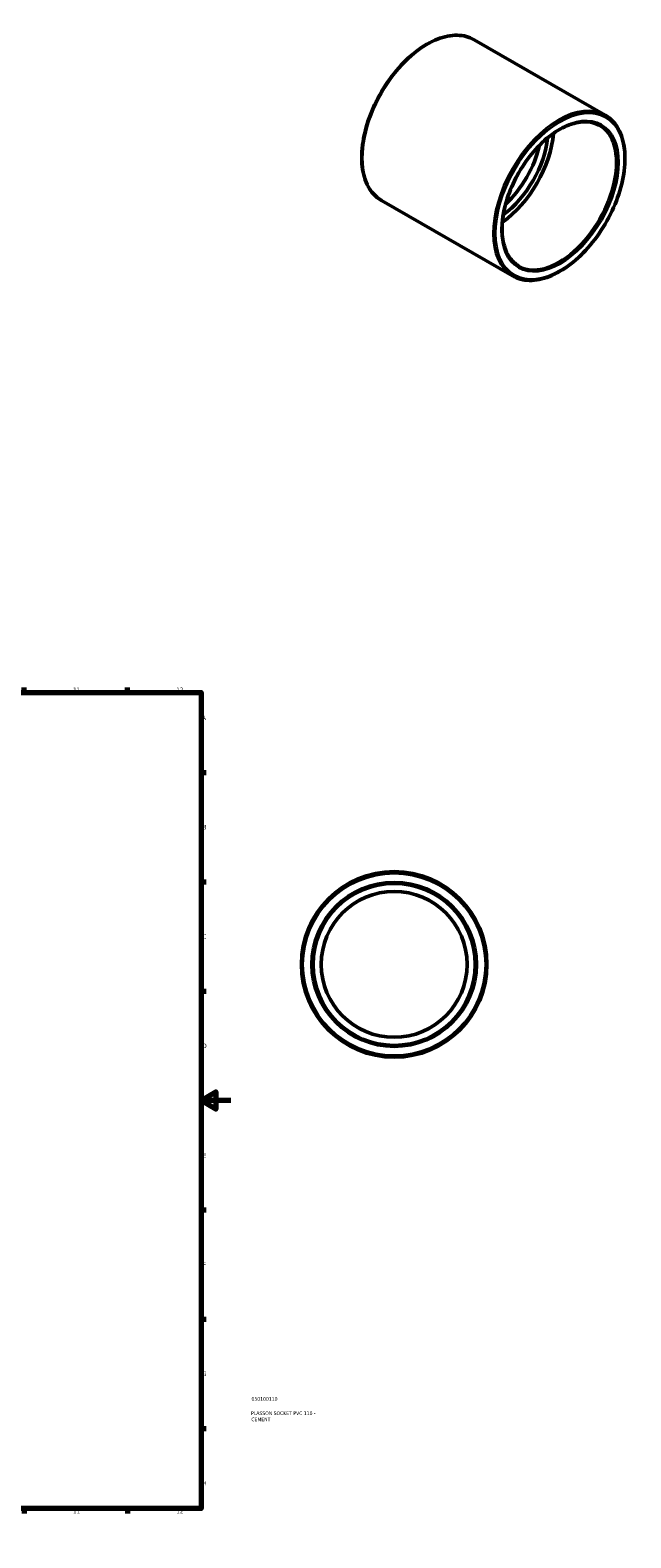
# Model space of a CAD drawing. Header units: millimetres. Extents: x -110 to 1113, y -131 to 1024.
# Tile 4 of 4: x 705 to 1113, y 0 to 1024. Entities that reach past the tile are written whole.
import ezdxf

# ---------------------------------------------------------------- set-up
doc = ezdxf.new("R2010")
doc.units = ezdxf.units.MM
for name, color, linetype, lineweight in [('Border (ANSI)', 7, 'Continuous', 70), ('Title (ISO)', 7, 'Continuous', 50), ('Visible (ANSI)', 7, 'Continuous', 50), ('Visible Narrow (ANSI)', 7, 'Continuous', 35)]:
    doc.layers.add(name, color=color, linetype=linetype, lineweight=lineweight)
doc.styles.add('Note Text (ANSI)', font='tahoma.ttf')
doc.styles.add('Note Text (ISO)', font='tahoma.ttf')

# ---------------------------------------------------------------- blocks, each defined once
blk = doc.blocks.new('Borders Default Border')
at = {"layer": 'Border (ANSI)'}
for p, q in [((70.1, 574), (70.1, 577.4)), ((140.2, 574), (140.2, 577.4)), ((210.2, 574), (210.2, 577.4)), ((280.3, 574), (280.3, 577.4)), ((350.4, 574), (350.4, 577.4)), ((490.6, 574), (490.6, 577.4)), ((560.7, 574), (560.7, 577.4)), ((630.8, 574), (630.8, 577.4)), ((700.8, 574), (700.8, 577.4)), ((770.9, 574), (770.9, 577.4)), ((20, 519.7), (16.6, 519.7)), ((821, 519.7), (824.4, 519.7)), ((20, 445.5), (16.6, 445.5)), ((821, 445.5), (824.4, 445.5)), ((20, 371.2), (16.6, 371.2)), ((821, 371.2), (824.4, 371.2)), ((20, 222.7), (16.6, 222.7)), ((821, 222.7), (824.4, 222.7)), ((20, 148.5), (16.6, 148.5)), ((821, 148.5), (824.4, 148.5)), ((20, 74.3), (16.6, 74.3)), ((821, 74.3), (824.4, 74.3)), ((70.1, 20), (70.1, 16.6)), ((140.2, 20), (140.2, 16.6)), ((210.2, 20), (210.2, 16.6)), ((280.3, 20), (280.3, 16.6)), ((350.4, 20), (350.4, 16.6)), ((490.6, 20), (490.6, 16.6)), ((560.7, 20), (560.7, 16.6)), ((630.8, 20), (630.8, 16.6)), ((700.8, 20), (700.8, 16.6)), ((770.9, 20), (770.9, 16.6))]:
    blk.add_line(p, q, dxfattribs=at)
at = {"layer": 'Border (ANSI)', "flags": 128}
for points in [[(420.5, 594), (420.5, 574), (414.7, 584), (426.3, 584), (420.5, 574)], [(20, 20), (20, 574), (821, 574), (821, 20), (20, 20)], [(0, 297), (20, 297), (10, 302.8), (10, 291.2), (20, 297)], [(841, 297), (821, 297), (831, 302.8), (831, 291.2), (821, 297)], [(420.5, 0), (420.5, 20), (414.7, 10), (426.3, 10), (420.5, 20)]]:
    blk.add_lwpolyline(points, dxfattribs=at)
at = {"layer": 'Border (ANSI)', "char_height": 3.05, "attachment_point": 7, "style": 'Note Text (ANSI)'}
for s, insert in [('1', (34.4, 574.4)), ('2', (104.2, 574.4)), ('3', (174.3, 574.3)), ('4', (244.2, 574.4)), ('5', (314.5, 574.3)), ('6', (384.5, 574.3)), ('7', (454.6, 574.4)), ('8', (524.6, 574.3)), ('9', (594.7, 574.3)), ('10', (664, 574.3)), ('11', (734, 574.4)), ('12', (804.1, 574.4)), ('A', (16.8, 555.4)), ('A', (821.6, 555.4)), ('B', (17.1, 481.1)), ('B', (822, 481.1)), ('C', (17, 406.8)), ('C', (821.8, 406.8)), ('D', (17, 332.6)), ('D', (821.8, 332.6)), ('E', (17.2, 258.4)), ('E', (822.1, 258.4)), ('F', (17.3, 184.1)), ('F', (822.1, 184.1)), ('G', (16.8, 109.8)), ('G', (821.7, 109.8)), ('H', (17, 35.6)), ('H', (821.8, 35.6)), ('1', (34.4, 16.6)), ('2', (104.2, 16.6)), ('3', (174.3, 16.5)), ('4', (244.2, 16.6)), ('5', (314.5, 16.5)), ('6', (384.5, 16.5)), ('7', (454.6, 16.6)), ('8', (524.6, 16.5)), ('9', (594.7, 16.5)), ('10', (664, 16.5)), ('11', (734, 16.6)), ('12', (804.1, 16.6))]:
    blk.add_mtext(s, dxfattribs=dict(at, insert=insert))
blk = doc.blocks.new('Title Blocks ISO')
at = {"layer": 'Title (ISO)', "color": 232, "true_color": 0xca0064, "style": 'Note Text (ISO)'}
for tag, p in [('PART_NUMBER_001', (34.1, 73.1)), ('DESCRIPTION_001', (33.8, 63.4)), ('DESCRIPTION_002', (34, 59.2))]:
    blk.add_attdef(tag, p, '', height=2.5, dxfattribs=at)

msp = doc.modelspace()

# ---------------------------------------------------------------- linework, layer by layer
at = {"layer": 'Visible (ANSI)'}
for p, q in [((1006.256, 1017.394), (1095.211, 966.169)), ((943.378, 908.205), (1032.332, 856.98))]:
    msp.add_line(p, q, dxfattribs=at)
for radius in [63, 55, 49.5]:
    msp.add_circle((951.964, 389.427), radius, dxfattribs=at)
for centre, major_axis, start_param, end_param in [((1021.416, 935.965), (27.447, 47.662), 4.0280666, 5.39671136), ((1021.416, 935.965), (24.702, 42.896), 4.05765729, 5.36712067), ((1017.173, 938.409), (24.702, 42.896), 4.22876721, 5.19601075)]:
    msp.add_ellipse(centre, major_axis=major_axis, ratio=0.57809312, start_param=start_param, end_param=end_param, dxfattribs=at)
for points, knots in [([(1006.256, 1017.394), (1002.889, 1019.334), (999.001, 1020.358), (990.542, 1020.506), (985.957, 1019.591), (976.526, 1015.892), (971.676, 1013.075), (962.249, 1005.833), (957.674, 1001.407), (949.264, 991.407), (945.43, 985.836), (938.879, 974.107), (936.164, 967.953), (932.124, 955.668), (930.801, 949.54), (929.693, 937.916), (929.909, 932.422), (931.892, 922.636), (933.655, 918.339), (938.118, 912.079), (940.564, 909.825), (943.378, 908.205)], [5.49972085, 5.49972085, 5.49972085, 5.49972085, 5.8090574, 5.8090574, 6.1255888, 6.1255888, 6.44801224, 6.44801224, 6.77087413, 6.77087413, 7.09324048, 7.09324048, 7.41541911, 7.41541911, 7.73784445, 7.73784445, 8.06076152, 8.06076152, 8.38281872, 8.38281872, 8.64131351, 8.64131351, 8.64131351, 8.64131351]), ([(1032.332, 856.98), (1035.7, 855.04), (1039.588, 854.016), (1048.047, 853.868), (1052.632, 854.783), (1062.063, 858.482), (1066.913, 861.299), (1076.34, 868.541), (1080.915, 872.967), (1089.325, 882.967), (1093.159, 888.538), (1099.71, 900.267), (1102.425, 906.421), (1106.465, 918.706), (1107.788, 924.834), (1108.896, 936.458), (1108.68, 941.952), (1106.697, 951.738), (1104.933, 956.035), (1100.471, 962.295), (1098.025, 964.549), (1095.211, 966.169)], [2.3581282, 2.3581282, 2.3581282, 2.3581282, 2.66746475, 2.66746475, 2.98399615, 2.98399615, 3.30641959, 3.30641959, 3.62928147, 3.62928147, 3.95164783, 3.95164783, 4.27382646, 4.27382646, 4.5962518, 4.5962518, 4.91916887, 4.91916887, 5.24122606, 5.24122606, 5.49972085, 5.49972085, 5.49972085, 5.49972085]), ([(1091.218, 959.236), (1088.278, 960.93), (1084.842, 961.775), (1077.372, 961.646), (1073.364, 960.721), (1065.187, 957.222), (1061.026, 954.679), (1052.93, 948.219), (1048.995, 944.304), (1041.752, 935.487), (1038.446, 930.585), (1032.807, 920.296), (1030.475, 914.909), (1027.026, 904.212), (1025.908, 898.902), (1024.987, 888.911), (1025.183, 884.231), (1026.837, 875.966), (1028.298, 872.387), (1031.954, 867.145), (1033.986, 865.259), (1036.325, 863.912)], [5.49972085, 5.49972085, 5.49972085, 5.49972085, 5.83313346, 5.83313346, 6.15596458, 6.15596458, 6.47288249, 6.47288249, 6.78969784, 6.78969784, 7.10707938, 7.10707938, 7.42464731, 7.42464731, 7.74192068, 7.74192068, 8.05861265, 8.05861265, 8.37605321, 8.37605321, 8.64131351, 8.64131351, 8.64131351, 8.64131351])]:
    msp.add_open_spline(points, degree=3, knots=knots, dxfattribs=at)
at = {"layer": 'Visible Narrow (ANSI)'}
for radius in [61.9, 56.1]:
    msp.add_circle((951.964, 389.427), radius, dxfattribs=at)
for centre, major_axis, start_param, end_param in [((974.817, 962.8), (-31.439, -54.595), 3.14159265, 6.28318531), ((1063.771, 911.574), (31.439, 54.595), 0, 3.14159265), ((1063.771, 911.574), (27.447, 47.662), 3.14159265, 6.28318531)]:
    msp.add_ellipse(centre, major_axis=major_axis, ratio=0.57809312, start_param=start_param, end_param=end_param, dxfattribs=at)
for major_axis in [(-30.89, -53.642), (-27.996, -48.615)]:
    msp.add_ellipse((1064.549, 911.126), major_axis=major_axis, ratio=0.57809312, dxfattribs=at)

# ---------------------------------------------------------------- block references
msp.add_blockref('Borders Default Border', (0, 0))
msp.add_blockref('Title Blocks ISO', (821, 20)).add_auto_attribs({'PART_NUMBER_001': '050100110', 'DESCRIPTION_001': 'PLASSON SOCKET PVC 110 -', 'DESCRIPTION_002': 'CEMENT'})

doc.saveas('drawing.dxf')
